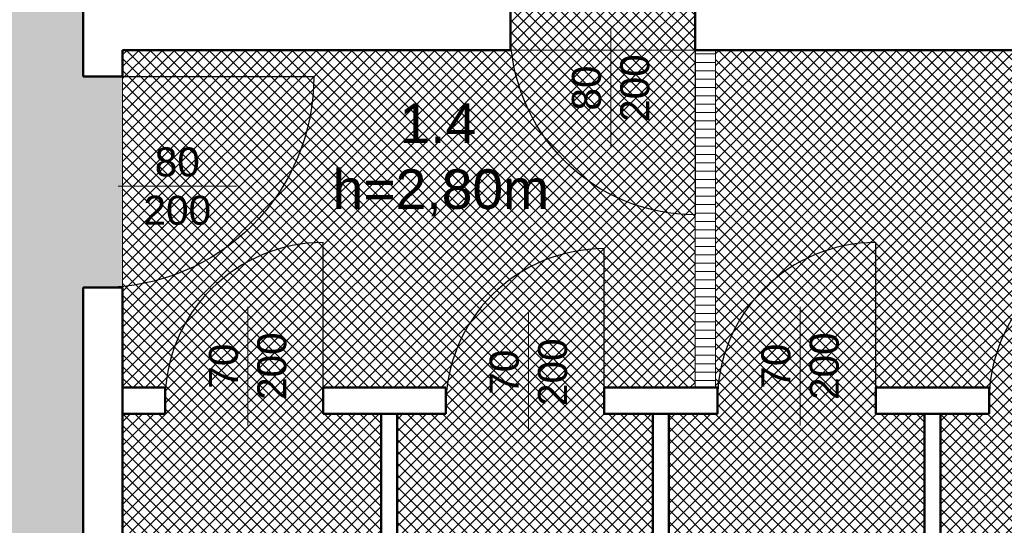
# Model space of a CAD drawing. Header units: metres. Extents: x 158874 to 185002, y -166493 to -154354.
# Tile 32 of 95: x 179461 to 179835, y -159211 to -159020. Entities that reach past the tile are written whole.
import ezdxf

# ---------------------------------------------------------------- set-up
doc = ezdxf.new("R2010")
doc.units = ezdxf.units.M
for name, color, linetype, lineweight in [('2 (średnia)', 1, 'Continuous', 25), ('3 (cienka)', 252, 'Continuous', 9), ('gruba50', 7, 'Continuous', 50), ('Wymiarowanie', 1, 'Continuous', 9), ('wymiarowanie9', 1, 'Continuous', 9)]:
    doc.layers.add(name, color=color, linetype=linetype, lineweight=lineweight)
doc.styles.add('Opisowy', font='arial.ttf')
doc.styles.get("Standard").update_dxf_attribs({"font": 'arial.ttf'})

# ---------------------------------------------------------------- blocks, each defined once
blk = doc.blocks.new('*U357')
at = {"color": 0, "linetype": 'ByBlock', "ltscale": 10}
blk.add_lwpolyline([(0, 0), (0, -1000, -0.414214), (-1000, 0)], format="xyb", dxfattribs=at)
blk = doc.blocks.new('*U358')
at = {"color": 0, "linetype": 'ByBlock', "ltscale": 10}
blk.add_lwpolyline([(0, 0), (0, -875, -0.414214), (-875, 0)], format="xyb", dxfattribs=at)
blk = doc.blocks.new('*U359')
at = {"color": 0, "linetype": 'ByBlock', "ltscale": 10}
blk.add_lwpolyline([(0, 0), (0, 750, 0.414214), (-750, 0)], format="xyb", dxfattribs=at)

msp = doc.modelspace()

# ---------------------------------------------------------------- hatches: boundary and pattern name
at = {"layer": 'wymiarowanie9', "ltscale": 0.2, "true_color": 0x93278f, "transparency": 33554508}
h = msp.add_hatch(color=217, dxfattribs=at)
h.dxf.hatch_style = 1
h.paths.add_polyline_path([(179505.62, -158623.36), (179536.76, -158623.36), (179536.76, -158582.32), (179505.62, -158582.32)], flags=24)
edge = h.paths.add_edge_path()
edge.add_line((179485.32, -159041.1), (179485.32, -158499.1))
edge.add_line((179485.32, -158499.1), (179436.68, -158499.1))
edge.add_line((179436.68, -158499.1), (179356.68, -158499.1))
edge.add_line((179356.68, -158499.1), (179355.32, -158499.1))
edge.add_line((179355.32, -158499.1), (179355.32, -159010.1))
edge.add_line((179355.32, -159010.1), (179355.32, -159103.1))
edge.add_line((179355.32, -159103.1), (179355.32, -159299.1))
edge.add_line((179355.32, -159299.1), (179379.64, -159299.1))
edge.add_line((179379.64, -159299.1), (179469.64, -159299.1))
edge.add_line((179469.64, -159299.1), (179485.32, -159299.1))
edge.add_line((179485.32, -159299.1), (179485.32, -159121.1))
edge.add_line((179485.32, -159121.1), (179492.82, -159121.1))
edge.add_arc((179492.82, -159041.1), 80, 270, 275.3794)
edge.add_line((179500.32, -159120.74), (179500.32, -159041.1))
edge.add_line((179500.32, -159041.1), (179492.82, -159041.1))
edge.add_line((179492.82, -159041.1), (179485.32, -159041.1))
at = {"layer": 'wymiarowanie9', "ltscale": 0.2, "true_color": 0xafd9aa, "transparency": 33554508}
h = msp.add_hatch(dxfattribs=at)
h.set_pattern_fill('ANSI37', color=9)
edge = h.paths.add_edge_path()
edge.add_line((179639.53, -158826.1), (179500.32, -158826.1))
edge.add_line((179500.32, -158826.1), (179500.32, -159016.1))
edge.add_line((179500.32, -159016.1), (179647.33, -159016.1))
edge.add_line((179647.33, -159016.1), (179647.33, -159023.6))
edge.add_arc((179717.33, -159023.6), 70, 180, 186.1506)
edge.add_line((179647.74, -159031.1), (179717.33, -159031.1))
edge.add_line((179717.33, -159031.1), (179717.33, -159016.1))
edge.add_line((179717.33, -159016.1), (179639.53, -159016.1))
edge.add_line((179639.53, -159016.1), (179639.53, -158826.1))
h.paths.add_polyline_path([(179903.32, -158877.18), (179907.32, -158877.18), (179907.32, -158826.1), (179647.33, -158826.1), (179647.33, -159016.1), (179907.32, -159016.1), (179907.32, -158995.18), (179903.32, -158995.18)])
at = {"layer": 'wymiarowanie9', "ltscale": 0.2, "true_color": 0xf8991e, "transparency": 33554508}
h = msp.add_hatch(dxfattribs=at)
h.set_pattern_fill('ANSI37', color=30)
h.paths.add_polyline_path([(179717.33, -159159.1), (179717.33, -159031.1), (179500.32, -159031.1), (179500.32, -159041.1), (179500.32, -159121.1), (179500.32, -159159.1), (179516.4, -159159.1), (179516.4, -159169.1), (179500.32, -159169.1), (179500.32, -159299.1), (179525.61, -159299.1), (179525.61, -159295.1), (179591.61, -159295.1), (179591.61, -159299.1), (179598.34, -159299.1), (179598.34, -159169.1), (179576.4, -159169.1), (179576.4, -159159.1), (179622.84, -159159.1), (179622.84, -159169.1), (179604.34, -159169.1), (179604.34, -159299.1), (179622.78, -159299.1), (179622.78, -159295.1), (179688.78, -159295.1), (179688.78, -159299.1), (179701.34, -159299.1), (179701.34, -159169.1), (179682.84, -159169.1), (179682.84, -159159.1)])
h.paths.add_polyline_path([(179725.13, -159031.1), (179725.13, -159159.1), (179725.84, -159159.1), (179725.84, -159169.1), (179707.34, -159169.1), (179707.34, -159299.1), (179724.63, -159299.1), (179724.63, -159295.1), (179790.63, -159295.1), (179790.63, -159299.1), (179804.34, -159299.1), (179804.34, -159169.1), (179785.84, -159169.1), (179785.84, -159159.1), (179828.84, -159159.1), (179828.84, -159169.1), (179810.34, -159169.1), (179810.34, -159299.1), (179840.32, -159299.1), (179840.32, -159295.1), (179906.32, -159295.1), (179906.32, -159299.1), (179907.32, -159299.1), (179907.32, -159169.1), (179888.84, -159169.1), (179888.84, -159159.1), (179907.32, -159159.1), (179907.32, -159132.64), (179903.32, -159132.64), (179903.32, -159039.64), (179907.32, -159039.64), (179907.32, -159031.1)])
at = {"layer": 'wymiarowanie9', "ltscale": 0.2}
h = msp.add_hatch(dxfattribs=at)
h.set_pattern_fill('ANSI31', color=256, angle=135)
h.paths.add_polyline_path([(179725.13, -159031.1), (179717.33, -159031.1), (179717.33, -159093.6), (179717.33, -159159.1), (179725.13, -159159.1)])

# ---------------------------------------------------------------- linework, layer by layer
at = {"layer": '3 (cienka)', "color": 1}
for p, q in [((179685.39, -159023.03), (179685.39, -159067.99)), ((179543.52, -159082.76), (179498.57, -159082.76)), ((179547.77, -159128.5), (179547.77, -159173.46)), ((179654.21, -159130.81), (179654.21, -159175.76)), ((179757.21, -159128.5), (179757.21, -159173.46))]:
    msp.add_line(p, q, dxfattribs=at)
at = {"layer": 'gruba50', "color": 0, "ltscale": 0.2}
for p, q in [((179647.33, -159016.1), (179647.33, -159031.1)), ((179717.33, -159016.1), (179717.33, -159031.1)), ((179500.32, -159031.1), (179647.33, -159031.1)), ((179717.33, -159031.1), (179907.32, -159031.1)), ((179500.32, -159041.1), (179485.32, -159041.1)), ((179500.32, -159121.1), (179485.32, -159121.1)), ((179500.32, -159159.1), (179516.4, -159159.1)), ((179516.4, -159169.1), (179516.4, -159159.1)), ((179576.4, -159159.1), (179622.84, -159159.1)), ((179576.4, -159169.1), (179576.4, -159159.1)), ((179622.84, -159169.1), (179622.84, -159159.1)), ((179682.84, -159159.1), (179725.84, -159159.1)), ((179682.84, -159169.1), (179682.84, -159159.1)), ((179725.84, -159169.1), (179725.84, -159159.1)), ((179785.84, -159159.1), (179828.84, -159159.1)), ((179785.84, -159169.1), (179785.84, -159159.1)), ((179828.84, -159169.1), (179828.84, -159159.1)), ((179500.32, -159169.1), (179516.4, -159169.1)), ((179576.4, -159169.1), (179622.84, -159169.1)), ((179598.34, -159299.1), (179598.34, -159169.1)), ((179604.34, -159299.1), (179604.34, -159169.1)), ((179682.84, -159169.1), (179725.84, -159169.1)), ((179701.34, -159299.1), (179701.34, -159169.1)), ((179707.34, -159299.1), (179707.34, -159169.1)), ((179785.84, -159169.1), (179828.84, -159169.1)), ((179804.34, -159299.1), (179804.34, -159169.1)), ((179810.34, -159299.1), (179810.34, -159169.1))]:
    msp.add_line(p, q, dxfattribs=at)
for points in [[(179485.32, -158641.08), (179485.32, -159041.1)], [(179485.32, -159121.1), (179485.32, -159299.1)], [(179500.32, -159121.1), (179500.32, -159299.1)]]:
    msp.add_lwpolyline(points, dxfattribs=at)
at = {"layer": 'gruba50', "color": 1, "ltscale": 0.2}
msp.add_lwpolyline([(179500.32, -159031.1), (179500.32, -159041.1)], dxfattribs=at)
at = {"layer": 'wymiarowanie9', "color": 1, "ltscale": 0.2}
for p, q in [((179647.33, -159031.1), (179717.33, -159031.1)), ((179717.33, -159031.1), (179717.33, -159159.1)), ((179725.13, -159031.1), (179725.13, -159159.1)), ((179500.32, -159041.1), (179500.32, -159121.1))]:
    msp.add_line(p, q, dxfattribs=at)

# ---------------------------------------------------------------- block references
at = {"layer": '2 (średnia)', "color": 1, "xscale": 0.08, "yscale": 0.08, "zscale": 0.08}
for name, p in [('*U358', (179717.33, -159023.6)), ('*U359', (179576.4, -159164.1)), ('*U359', (179785.84, -159164.1)), ('*U359', (179888.84, -159164.1)), ('*U359', (179682.84, -159166.4))]:
    msp.add_blockref(name, p, dxfattribs=at)
at = {"layer": '2 (średnia)', "color": 1, "xscale": 0.08, "yscale": 0.08, "zscale": 0.08, "rotation": 90}
msp.add_blockref('*U357', (179492.82, -159041.1), dxfattribs=at)

# ---------------------------------------------------------------- texts
at = {"layer": '3 (cienka)', "color": 1, "char_height": 11, "attachment_point": 5, "rotation": 90}
for s, insert in [('\\pxqc;80\\P200', (179685.39, -159045.51)), ('\\pxqc;70\\P200', (179547.77, -159150.98)), ('\\pxqc;70\\P200', (179757.21, -159150.98)), ('\\pxqc;70\\P200', (179654.21, -159153.29))]:
    msp.add_mtext_dynamic_manual_height_columns(s, width=30.4029, gutter_width=12.5, heights=[0], dxfattribs=dict(at, insert=insert))
at = {"layer": '3 (cienka)', "color": 1, "insert": (179521.04, -159082.76), "char_height": 11, "attachment_point": 5}
msp.add_mtext_dynamic_manual_height_columns('\\pxqc;80\\P200', width=30.4029, gutter_width=12.5, heights=[0], dxfattribs=at)
at = {"layer": 'Wymiarowanie', "color": 0, "insert": (179579.91, -159051.32), "char_height": 15, "attachment_point": 1, "style": 'Opisowy'}
msp.add_mtext_dynamic_manual_height_columns('\\A1;\\pxqc;1.4 \\P\\pq*;h=2,80m', width=79.8241, gutter_width=20, heights=[0], dxfattribs=at)

doc.saveas('drawing.dxf')
